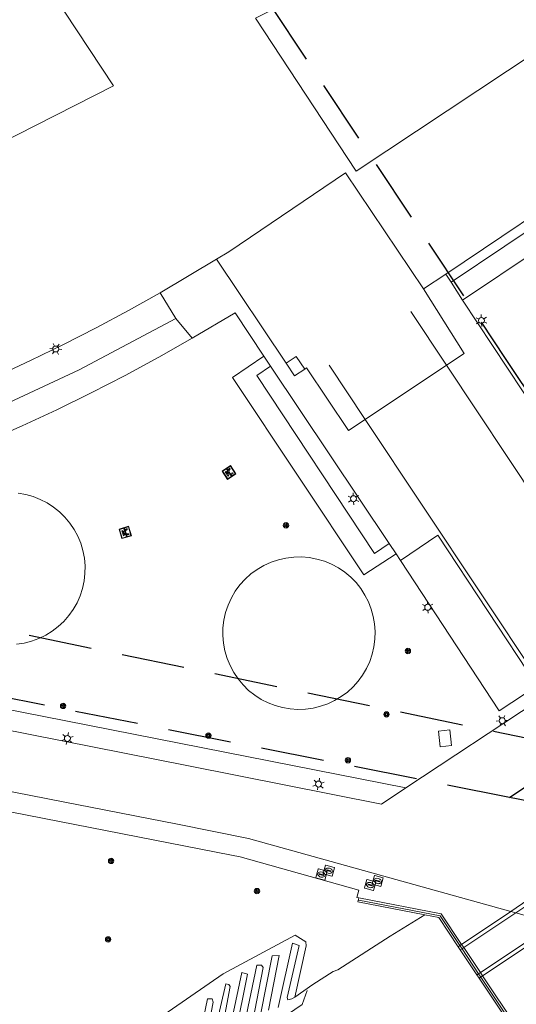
# Model space of a CAD drawing. Header units: metres. Extents: x 89872 to 94585, y 463299 to 469000.
# Tile 252 of 256: x 92346 to 92396, y 464648 to 464747. Entities that reach past the tile are written whole.
import ezdxf

# ---------------------------------------------------------------- set-up
doc = ezdxf.new("R2010")
doc.units = ezdxf.units.M
doc.linetypes.add('HIDDEN', pattern=[9.525, 6.35, -3.175])
doc.layers.get('0').update_dxf_attribs({"linetype": 'CONTINUOUS'})
for name, color, linetype, lineweight in [('B-WE-BV-LEUNING-G', 251, 'CONTINUOUS', 13), ('B-WE-GR-BEPLANTING_CULTUUR-G', 251, 'CONTINUOUS', 13), ('B-WE-GR-BOOM-S', 251, 'CONTINUOUS', 13), ('B-WE-IE-MEUBILAIR_WEGMEUBILAIR_PICKNICKTAFEL-S', 251, 'CONTINUOUS', 13), ('B-WE-IE-TERREINAFSCHEIDING-G', 251, 'CONTINUOUS', 13), ('B-WE-KL-ET_LS_OV_LICHTMAST-S', 251, 'CONTINUOUS', 13), ('B-WE-KL-WARMTENET_PUT-S', 251, 'CONTINUOUS', 13), ('B-WE-KW-KUNSTWERK-GV', 251, 'CONTINUOUS', 13), ('B-WE-OB-BESCHOEIING-G', 251, 'CONTINUOUS', 13), ('B-WE-OG-TOPOGRAFIE_BEBOUWING-GV', 251, 'CONTINUOUS', 13), ('B-WE-OG-TOPOGRAFIE_WATER-GV', 251, 'CONTINUOUS', 13), ('B-WE-RI-HWA_GOOT_LIJNGOOT-G', 251, 'CONTINUOUS', 13), ('B-WE-VH-VERHARDING-GV', 251, 'CONTINUOUS', 13), ('B_OVERBOUWLIJN_LIJN_1', 251, 'CONTINUOUS', 13), ('Percelen', 10, 'HIDDEN', 25)]:
    doc.layers.add(name, color=color, linetype=linetype, lineweight=lineweight)

# ---------------------------------------------------------------- blocks, each defined once
blk = doc.blocks.new('Q_LICHTMAST')
for points in [[(-0.26, 0.15), (-0.52, 0.3)], [(0, 0.3), (0, 0.6)], [(0.26, 0.15), (0.52, 0.3)], [(-0.26, -0.15), (-0.52, -0.3)], [(0, -0.3), (0, -0.6)], [(0.26, -0.15), (0.52, -0.3)]]:
    blk.add_lwpolyline(points)
blk.add_circle((0, 0), 0.3)
blk = doc.blocks.new('Q_BOOM')
for radius in [0.27, 0.18, 0.09]:
    blk.add_circle((0, 0), radius)
blk = doc.blocks.new('Q_PICKNICKTAFEL')
blk.add_lwpolyline([(-0.5, 0.5), (0.5, 0.5), (0.5, -0.5), (-0.5, -0.5)], close=True)
blk.add_lwpolyline([(-0.442, 0.464), (0.438, 0.464, -0.414214), (0.459, 0.442), (0.459, -0.437, -0.414214), (0.438, -0.459), (-0.442, -0.459, -0.414214), (-0.463, -0.437), (-0.463, 0.442), (-0.463, 0.444), (-0.463, 0.446), (-0.463, 0.448), (-0.462, 0.45), (-0.461, 0.451), (-0.46, 0.453), (-0.459, 0.455), (-0.458, 0.456), (-0.457, 0.457), (-0.456, 0.459), (-0.454, 0.46), (-0.453, 0.461), (-0.451, 0.462), (-0.449, 0.462), (-0.447, 0.463), (-0.446, 0.463), (-0.444, 0.464), (-0.442, 0.464)], format="xyb")
for points in [[(-0.246, -0.058), (-0.408, -0.058), (-0.408, 0.021)], [(-0.408, 0.021), (-0.214, 0.021)], [(-0.136, 0.213), (-0.267, 0.213), (-0.267, 0.284)], [(-0.267, 0.284), (0.257, 0.284), (0.257, 0.213), (0.127, 0.213)], [(-0.214, 0.021), (-0.136, 0.213)], [(-0.115, 0.021), (-0.035, 0.213)], [(-0.115, 0.021), (0.107, 0.021)], [(0.025, 0.213), (-0.035, 0.213)], [(0.107, 0.021), (0.025, 0.213)], [(0.206, 0.021), (0.127, 0.213)], [(0.206, 0.021), (0.4, 0.021), (0.4, -0.058), (0.239, -0.058)], [(-0.336, -0.28), (-0.246, -0.058)], [(-0.336, -0.28), (-0.24, -0.279)], [(-0.24, -0.279), (-0.148, -0.058)], [(0.141, -0.058), (-0.148, -0.058)], [(0.234, -0.277), (0.141, -0.058)], [(0.234, -0.277), (0.33, -0.277)], [(0.33, -0.277), (0.239, -0.058)]]:
    blk.add_lwpolyline(points)
blk = doc.blocks.new('Q_STADSVERWARMINGSPUT')
for points in [[(-0.44, 0.461), (0.44, 0.461, -0.414214), (0.461, 0.44), (0.461, -0.44, -0.414214), (0.44, -0.461), (-0.44, -0.461, -0.414214), (-0.461, -0.44), (-0.461, 0.44), (-0.461, 0.441), (-0.461, 0.443), (-0.461, 0.445), (-0.46, 0.447), (-0.459, 0.449), (-0.458, 0.45), (-0.457, 0.452), (-0.456, 0.453), (-0.455, 0.455), (-0.454, 0.456), (-0.452, 0.457), (-0.451, 0.458), (-0.449, 0.459), (-0.447, 0.46), (-0.445, 0.46), (-0.444, 0.461), (-0.442, 0.461), (-0.44, 0.461)], [(-0.44, 0.461), (0.44, 0.461, -0.414214), (0.461, 0.44), (0.461, -0.44, -0.414214), (0.44, -0.461), (-0.44, -0.461, -0.414214), (-0.461, -0.44), (-0.461, 0.44), (-0.461, 0.441), (-0.461, 0.443), (-0.461, 0.445), (-0.46, 0.447), (-0.459, 0.449), (-0.458, 0.45), (-0.457, 0.452), (-0.456, 0.453), (-0.455, 0.455), (-0.454, 0.456), (-0.452, 0.457), (-0.451, 0.458), (-0.449, 0.459), (-0.447, 0.46), (-0.445, 0.46), (-0.444, 0.461), (-0.442, 0.461), (-0.44, 0.461)], [(-0.343, 0.102, 0.380426), (-0.274, -0.183)], [(-0.006, 0.264, 0.240218), (-0.343, 0.102)], [(-0.192, 0.042, 0.853344), (-0.192, -0.035)], [(0.187, 0.042, -0.849746), (0.187, -0.035), (-0.192, -0.035, -0.853344), (-0.192, 0.042), (0.187, 0.042)], [(0.333, 0.108, 0.240191), (-0.006, 0.264)], [(0.187, -0.035, 0.849746), (0.187, 0.042)], [(0.269, -0.178, 0.380426), (0.333, 0.108)], [(-0.274, -0.183, 0.148452), (0.014, -0.26)], [(0.014, -0.26, 0.131742), (0.269, -0.178)]]:
    blk.add_lwpolyline(points, format="xyb")
blk.add_lwpolyline([(-0.006, 0.264, 0.240218), (-0.343, 0.102, 0.380426), (-0.274, -0.183, 0.148452), (0.014, -0.26, 0.131742), (0.269, -0.178, 0.380426), (0.333, 0.108, 0.240191)], format="xyb", close=True)
for points in [[(-0.192, 0.042), (0.187, 0.042)], [(0.187, -0.035), (-0.192, -0.035)]]:
    blk.add_lwpolyline(points)

msp = doc.modelspace()

# ---------------------------------------------------------------- linework, layer by layer
at = {"layer": 'B-WE-BV-LEUNING-G'}
for p, q in [((92390.514, 464653.909), (92390.514, 464653.909)), ((92390.514, 464653.909), (92390.732, 464653.582)), ((92390.732, 464653.582), (92392.402, 464651.08)), ((92392.402, 464651.08), (92392.624, 464650.748)), ((92392.624, 464650.748), (92392.624, 464650.748)), ((92392.624, 464650.748), (92397.748, 464643.075))]:
    msp.add_line(p, q, dxfattribs=at)
msp.add_lwpolyline([(92380.369, 464658.465), (92388.522, 464656.892), (92390.514, 464653.909)], dxfattribs=at)
at = {"layer": 'B-WE-GR-BEPLANTING_CULTUUR-G'}
msp.add_line((92383.523, 464654.842), (92387.004, 464656.989), dxfattribs=at)
for points in [[(92361.971, 464716.892), (92352.248, 464711.744), (92343.204, 464707.521), (92333.013, 464703.363), (92327.991, 464701.681)], [(92345.984, 464684.169), (92346.744, 464684.284), (92347.488, 464684.474), (92348.21, 464684.738), (92348.901, 464685.073), (92349.555, 464685.476), (92350.165, 464685.943), (92350.725, 464686.469), (92351.23, 464687.049), (92351.673, 464687.676), (92352.051, 464688.345), (92352.36, 464689.048), (92352.597, 464689.779), (92352.759, 464690.53), (92352.844, 464691.293), (92352.853, 464692.062), (92352.784, 464692.827), (92352.638, 464693.581), (92352.417, 464694.317), (92352.124, 464695.027), (92351.76, 464695.704), (92351.33, 464696.34), (92350.839, 464696.931), (92350.29, 464697.469), (92349.69, 464697.949), (92349.045, 464698.366), (92348.361, 464698.716), (92347.646, 464698.996), (92346.906, 464699.202), (92346.149, 464699.332)], [(92378.958, 464691.4), (92378.311, 464691.839), (92377.622, 464692.209), (92376.899, 464692.507), (92376.149, 464692.729), (92375.38, 464692.874), (92374.601, 464692.939), (92373.819, 464692.925), (92373.043, 464692.831), (92372.28, 464692.659), (92371.539, 464692.409), (92370.827, 464692.085), (92370.152, 464691.69), (92369.521, 464691.229), (92368.94, 464690.705), (92368.415, 464690.125), (92367.953, 464689.494), (92367.557, 464688.82), (92367.232, 464688.108), (92366.982, 464687.367), (92366.808, 464686.605), (92366.713, 464685.829), (92366.698, 464685.047), (92366.763, 464684.267), (92366.906, 464683.499), (92367.128, 464682.749), (92367.425, 464682.025), (92367.794, 464681.336), (92368.231, 464680.688), (92368.732, 464680.087), (92369.292, 464679.541), (92369.905, 464679.055), (92370.564, 464678.635), (92371.25, 464678.289), (92371.968, 464678.013), (92372.709, 464677.811), (92373.467, 464677.684), (92374.234, 464677.634), (92375.002, 464677.661), (92375.763, 464677.765), (92376.51, 464677.945), (92377.236, 464678.198), (92377.932, 464678.524), (92378.592, 464678.917), (92379.209, 464679.374), (92379.778, 464679.891), (92380.292, 464680.463), (92380.745, 464681.083), (92381.135, 464681.745), (92381.456, 464682.443), (92381.705, 464683.17), (92381.881, 464683.918), (92381.98, 464684.68), (92382.003, 464685.448), (92381.948, 464686.215), (92381.817, 464686.972), (92381.61, 464687.712), (92381.331, 464688.428), (92380.981, 464689.112), (92380.564, 464689.758), (92380.085, 464690.358), (92379.548, 464690.908), (92378.958, 464691.4)], [(92352.707, 464634.633), (92352.429, 464634.652), (92352.401, 464635.632), (92352.936, 464638.928), (92354.036, 464642.643), (92354.719, 464642.762), (92366.738, 464651.079), (92373.951, 464654.965), (92375.052, 464654.284), (92375.076, 464653.878), (92373.918, 464648.725)]]:
    msp.add_lwpolyline(points, dxfattribs=at)
at = {"layer": 'B-WE-IE-TERREINAFSCHEIDING-G'}
for points in [[(92384.105, 464693.256), (92380.877, 464691.132), (92367.684, 464710.977), (92370.82, 464713.111)], [(92371.498, 464712.089), (92370.108, 464711.162), (92381.947, 464693.294), (92383.419, 464694.277)]]:
    msp.add_lwpolyline(points, dxfattribs=at)
at = {"layer": 'B-WE-KW-KUNSTWERK-GV'}
for p, q in [((92397.334, 464658.485), (92395.622, 464657.336)), ((92396.129, 464657.195), (92397.834, 464658.337)), ((92395.622, 464657.336), (92390.685, 464654.024)), ((92390.903, 464653.697), (92396.129, 464657.195)), ((92399.972, 464656.129), (92392.574, 464651.195)), ((92392.796, 464650.862), (92400.485, 464655.987)), ((92390.514, 464653.909), (92390.338, 464653.791)), ((92390.338, 464653.791), (92390.555, 464653.464)), ((92390.685, 464654.024), (92390.514, 464653.909)), ((92390.555, 464653.464), (92390.732, 464653.582)), ((92390.555, 464653.464), (92392.226, 464650.963)), ((92390.732, 464653.582), (92390.903, 464653.697)), ((92392.402, 464651.08), (92392.226, 464650.963)), ((92392.226, 464650.963), (92392.448, 464650.63)), ((92392.574, 464651.195), (92392.402, 464651.08)), ((92392.448, 464650.63), (92392.624, 464650.748)), ((92392.448, 464650.63), (92394.989, 464646.822)), ((92392.624, 464650.748), (92392.796, 464650.862)), ((92397.955, 464643.134), (92392.796, 464650.862))]:
    msp.add_line(p, q, dxfattribs=at)
for points in [[(92380.362, 464658.708), (92380.275, 464658.29), (92387.004, 464656.989)], [(92390.685, 464654.024), (92388.646, 464657.078), (92380.362, 464658.708)], [(92387.004, 464656.989), (92388.395, 464656.72), (92390.338, 464653.791)]]:
    msp.add_lwpolyline(points, dxfattribs=at)
at = {"layer": 'B-WE-OB-BESCHOEIING-G'}
msp.add_lwpolyline([(92352.976, 464634.895), (92354.632, 464634.591), (92359.943, 464638.136), (92363.63, 464640.576), (92367.308, 464643.033), (92370.984, 464645.49), (92374.659, 464647.976), (92375.156, 464649.4)], dxfattribs=at)
at = {"layer": 'B-WE-OG-TOPOGRAFIE_BEBOUWING-GV'}
for p, q in [((92360.417, 464719.483), (92366.066, 464722.863)), ((92386.854, 464719.861), (92389.112, 464721.342))]:
    msp.add_line(p, q, dxfattribs=at)
for points in [[(92389.112, 464721.342), (92419.19, 464741.559), (92428.204, 464747.578), (92398.972, 464791.331)], [(92296.492, 464755.17), (92303.379, 464741.653), (92301.626, 464740.777), (92307.011, 464729.888), (92309.766, 464731.39), (92318.656, 464713.367), (92327.672, 464717.998), (92324.667, 464724.506), (92355.722, 464740.276), (92333.432, 464773.944), (92296.492, 464755.17)], [(92399.591, 464761.81), (92369.988, 464747.053), (92380.105, 464731.696), (92407.536, 464749.899)], [(92366.066, 464722.863), (92367.299, 464723.601), (92379.029, 464731.517), (92386.854, 464719.861)], [(92326.972, 464704.374), (92330.439, 464705.595), (92333.881, 464706.882), (92337.299, 464708.235), (92340.69, 464709.652), (92344.054, 464711.133), (92347.389, 464712.678), (92350.694, 464714.286), (92353.968, 464715.957), (92357.209, 464717.689), (92360.417, 464719.483)], [(92374.927, 464711.798), (92374.078, 464713.074), (92373.048, 464712.405)], [(92373.048, 464712.405), (92373.897, 464711.129), (92374.927, 464711.798)]]:
    msp.add_lwpolyline(points, dxfattribs=at)
at = {"layer": 'B-WE-OG-TOPOGRAFIE_WATER-GV'}
for points in [[(92383.523, 464654.842), (92378.257, 464651.456), (92377.788, 464651.297), (92375.731, 464650.003), (92373.918, 464648.725)], [(92373.918, 464648.725), (92373.645, 464648.568), (92373.233, 464648.472), (92373.166, 464648.692), (92374.356, 464653.919), (92373.689, 464654.133), (92372.264, 464647.689)], [(92371.284, 464647.416), (92372.355, 464652.905), (92371.662, 464652.872), (92370.472, 464646.945)], [(92369.69, 464646.183), (92370.739, 464651.709), (92370.591, 464651.95), (92370.112, 464651.925), (92368.782, 464645.559)], [(92367.972, 464645.032), (92369.18, 464651.045), (92368.607, 464651.188), (92367.174, 464644.411)], [(92366.291, 464643.728), (92367.446, 464649.801), (92367.311, 464650.008), (92366.989, 464650.063), (92365.493, 464643.561)], [(92364.653, 464642.664), (92365.744, 464648.223), (92365.636, 464648.549), (92365.174, 464648.559), (92363.809, 464642.08)]]:
    msp.add_lwpolyline(points, dxfattribs=at)
at = {"layer": 'B-WE-RI-HWA_GOOT_LIJNGOOT-G'}
for p, q in [((92389.181, 464712.195), (92385.595, 464717.608)), ((92381.005, 464706.746), (92377.371, 464712.216)), ((92406.613, 464685.88), (92389.181, 464712.195)), ((92398.464, 464680.467), (92381.005, 464706.746))]:
    msp.add_line(p, q, dxfattribs=at)
at = {"layer": 'B-WE-VH-VERHARDING-GV'}
for p, q in [((92390.766, 464718.726), (92407.018, 464729.602)), ((92389.627, 464720.527), (92389.112, 464721.342)), ((92389.627, 464720.527), (92390.766, 464718.726)), ((92361.971, 464716.892), (92360.417, 464719.483)), ((92361.971, 464716.892), (92363.622, 464714.9)), ((92371.498, 464712.089), (92370.82, 464713.111)), ((92383.419, 464694.277), (92371.498, 464712.089)), ((92389.181, 464712.195), (92381.005, 464706.746)), ((92384.105, 464693.256), (92383.419, 464694.277)), ((92384.553, 464692.575), (92384.105, 464693.256)), ((92306.141, 464685.316), (92385.1, 464669.742)), ((92385.1, 464669.742), (92400.238, 464679.765)), ((92363.265, 464671.945), (92382.647, 464668.116)), ((92382.647, 464668.116), (92385.1, 464669.742)), ((92395.622, 464657.336), (92396.129, 464657.195)), ((92396.129, 464657.195), (92399.972, 464656.129)), ((92390.903, 464653.697), (92390.685, 464654.024)), ((92392.574, 464651.195), (92390.903, 464653.697)), ((92392.796, 464650.862), (92392.574, 464651.195))]:
    msp.add_line(p, q, dxfattribs=at)
for points in [[(92407.018, 464729.602), (92405.827, 464731.379), (92389.627, 464720.527)], [(92386.854, 464719.861), (92390.934, 464713.363), (92389.181, 464712.195)], [(92400.682, 464703.786), (92399.831, 464705.068), (92390.766, 464718.726)], [(92370.82, 464713.111), (92367.941, 464717.447), (92363.622, 464714.9)], [(92363.622, 464714.9), (92360.277, 464713.007), (92356.895, 464711.182), (92353.477, 464709.424), (92350.025, 464707.734), (92346.54, 464706.114), (92343.023, 464704.563), (92339.477, 464703.083), (92335.901, 464701.673), (92332.298, 464700.335), (92328.669, 464699.069), (92325.016, 464697.875), (92321.34, 464696.754), (92317.642, 464695.707), (92313.924, 464694.733), (92310.187, 464693.834), (92306.433, 464693.009), (92302.664, 464692.259)], [(92381.005, 464706.746), (92379.327, 464705.627), (92375.104, 464711.93), (92374.927, 464711.798)], [(92398.277, 464679.998), (92388.292, 464695.117), (92384.553, 464692.575)], [(92398.277, 464679.998), (92394.473, 464677.486), (92384.553, 464692.575)], [(92298.348, 464684.828), (92337.362, 464677.161), (92344.094, 464675.733), (92363.265, 464671.945)], [(92362.15, 464666.092), (92350.672, 464668.329), (92290.276, 464680.166)], [(92380.362, 464658.708), (92380.163, 464658.747), (92380.355, 464659.484), (92368.447, 464662.821), (92367.564, 464662.991), (92337.588, 464668.833), (92296.84, 464676.872), (92296.675, 464676.037)], [(92389.689, 464673.99), (92389.515, 464675.578), (92388.352, 464675.451), (92388.526, 464673.863), (92389.689, 464673.99)], [(92395.622, 464657.336), (92369.278, 464664.645), (92362.15, 464666.092)]]:
    msp.add_lwpolyline(points, dxfattribs=at)
at = {"layer": 'B_OVERBOUWLIJN_LIJN_1'}
msp.add_line((92373.048, 464712.405), (92366.066, 464722.863), dxfattribs=at)
msp.add_lwpolyline([(92386.854, 464719.861), (92390.934, 464713.363), (92379.327, 464705.627), (92375.104, 464711.93), (92374.927, 464711.798)], dxfattribs=at)
at = {"layer": 'Percelen'}
for p, q in [((92291.275, 464696.618), (92402.747, 464673.618)), ((92395.508, 464668.792), (92295.953, 464688.521)), ((92395.508, 464668.792), (92402.747, 464673.618))]:
    msp.add_line(p, q, dxfattribs=at)
for points in [[(92324.679, 464818.741), (92350.97, 464779.24), (92371.54, 464748.23), (92395.07, 464712.88), (92421.793, 464672.543)], [(92427.783, 464662.396), (92418.384, 464664.259), (92395.508, 464668.792)]]:
    msp.add_lwpolyline(points, dxfattribs=at)

# ---------------------------------------------------------------- block references
at = {"layer": 'B-WE-GR-BOOM-S'}
for p, rotation in [((92373.046, 464696.115), 6.906817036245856), ((92385.3, 464683.495), 82.59752441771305), ((92350.646, 464677.973), 168.8421135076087), ((92383.143, 464677.123), 48.05709120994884), ((92365.248, 464674.995), 168.8421135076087), ((92379.271, 464672.526), 168.8421135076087), ((92355.468, 464662.406), 168.9719044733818), ((92370.13, 464659.38), 164.3454398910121), ((92355.174, 464654.528), 34.68275721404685)]:
    msp.add_blockref('Q_BOOM', p, dxfattribs=dict(at, rotation=rotation))
at = {"layer": 'B-WE-IE-MEUBILAIR_WEGMEUBILAIR_PICKNICKTAFEL-S'}
for p, rotation in [((92367.321, 464701.429), 123.6160480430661), ((92356.902, 464695.401), 106.7135271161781)]:
    msp.add_blockref('Q_PICKNICKTAFEL', p, dxfattribs=dict(at, rotation=rotation))
at = {"layer": 'B-WE-KL-ET_LS_OV_LICHTMAST-S'}
for p, rotation in [((92392.679, 464716.686), 123.5727695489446), ((92349.911, 464713.829), 25.94456869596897), ((92379.823, 464698.789), 123.7931253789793), ((92387.282, 464687.884), 123.3222221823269), ((92394.77, 464676.49), 33.50888532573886), ((92351.078, 464674.708), 168.8228947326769), ((92376.311, 464670.127), 168.8248621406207)]:
    msp.add_blockref('Q_LICHTMAST', p, dxfattribs=dict(at, rotation=rotation))
at = {"layer": 'B-WE-KL-WARMTENET_PUT-S'}
for p, rotation in [((92376.606, 464661.039), 164.3454398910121), ((92377.346, 464661.43), 164.4936138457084), ((92381.498, 464659.991), 164.4936138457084), ((92382.261, 464660.394), 164.4936138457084)]:
    msp.add_blockref('Q_STADSVERWARMINGSPUT', p, dxfattribs=dict(at, rotation=rotation))

doc.saveas('drawing.dxf')
